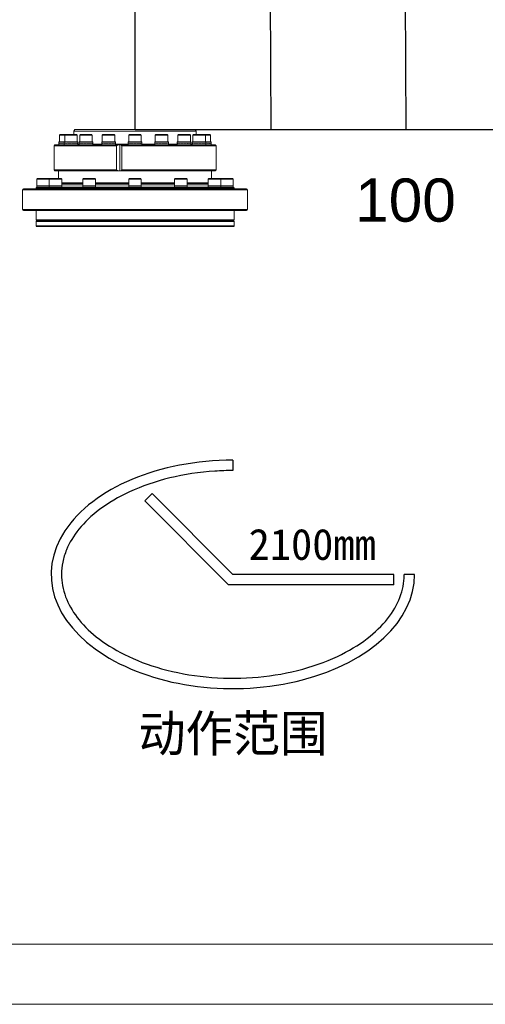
# Model space of a CAD drawing. Header units: millimetres. Extents: x -8713 to 3261, y -18743 to -8704.
# Tile 123 of 154: x 2741 to 2842, y -18743 to -18530. Entities that reach past the tile are written whole.
import ezdxf
from ezdxf.enums import TextEntityAlignment as Align

# ---------------------------------------------------------------- set-up
doc = ezdxf.new("R2010")
doc.units = ezdxf.units.MM
doc.header["$LTSCALE"] = 10
doc.layers.get('Defpoints').update_dxf_attribs({"true_color": 0x5e5e5e})
for name, color, linetype, lineweight in [('1轮廓实线层', 7, 'Continuous', 18), ('2细线层', 4, 'Continuous', 13), ('6文字层', 3, 'Continuous', 13), ('图框层', 7, 'Continuous', 18)]:
    doc.layers.add(name, color=color, linetype=linetype, lineweight=lineweight)
doc.layers.add('剖面线层', color=7, linetype='Continuous')
doc.styles.add('SLDTEXTSTYLE0', font='txt', dxfattribs={"bigfont": 'bigfont'})

# ---------------------------------------------------------------- blocks, each defined once
blk = doc.blocks.new('ZwmFrameMain_3_A4^_^无分区图框^_^landscape')
at = {"layer": '1轮廓实线层'}
blk.add_line((0, 0), (267, 0), dxfattribs=at)
at = {"layer": '2细线层'}
blk.add_line((-25, -5), (272, -5), dxfattribs=at)
blk = doc.blocks.new('动作范围')
for p, q in [((42261.412, -36164.068), (42261.412, -36165.069)), ((42252.927, -36167.997), (42253.634, -36167.29)), ((42261.412, -36175.068), (42253.634, -36167.29)), ((42260.998, -36176.068), (42252.927, -36167.997)), ((42276.912, -36175.068), (42261.412, -36175.068)), ((42276.912, -36176.068), (42276.912, -36175.068)), ((42278.912, -36175.068), (42277.912, -36175.068)), ((42276.912, -36176.068), (42260.998, -36176.068))]:
    blk.add_line(p, q)
blk.add_ellipse((42261.412, -36175.068), major_axis=(-17.5, 0), ratio=0.628571, start_param=4.712389, end_param=9.424778)
blk.add_open_spline([(42261.412, -36165.069), (42260.833, -36165.068), (42258.761, -36165.135), (42255.27, -36165.663), (42251.461, -36166.976), (42248.508, -36168.725), (42246.481, -36170.667), (42245.437, -36172.414), (42244.992, -36173.88), (42244.912, -36174.672), (42244.912, -36175.068), (42244.912, -36175.79), (42245.167, -36177.194), (42246.306, -36179.24), (42248.199, -36181.163), (42250.933, -36182.899), (42254.543, -36184.278), (42258.796, -36185.067), (42263.32, -36185.127), (42267.702, -36184.438), (42271.49, -36183.102), (42274.41, -36181.34), (42276.43, -36179.368), (42277.625, -36177.286), (42277.906, -36175.839), (42277.912, -36175.1), (42277.912, -36175.068)], degree=3, knots=[4.712388, 4.712388, 4.712388, 4.712388, 4.815388, 5.080738, 5.346087, 5.587663, 5.813673, 6.030604, 6.156895, 6.283185, 6.283185, 6.283185, 6.513373, 6.730244, 6.947115, 7.1826, 7.434491, 7.700205, 7.965919, 8.231633, 8.497347, 8.738238, 8.963722, 9.189206, 9.41469, 9.424773, 9.424773, 9.424773, 9.424773])
at = {"layer": '6文字层'}
blk.add_text('2100mm', height=3, dxfattribs=at).set_placement((42269.052, -36174.568), align=Align.BOTTOM_CENTER)
blk.add_text('动作范围', height=3.5, dxfattribs=at).set_placement((42261.412, -36190.318), align=Align.MIDDLE)
blk = doc.blocks.new('*U163')
blk.add_line((-0.65, 117), (0.65, -117))
blk = doc.blocks.new('*U164')
at = {"layer": 'Defpoints', "color": 0, "linetype": 'ByBlock', "lineweight": -2, "transparency": 16777216}
for p in [(0, 0), (29.25, 0)]:
    blk.add_blockref('*U163', p, dxfattribs=at)

msp = doc.modelspace()

# ---------------------------------------------------------------- linework, layer by layer
for q in [(2766.04, -18260.97), (3000.04, -18553.47)]:
    msp.add_line((2766.04, -18553.47), q)
at = {"color": 7, "linetype": 'Continuous', "lineweight": 18}
for p, q in [((2753, -18553.47), (2752.78, -18553.86)), ((2752.78, -18553.86), (2752.78, -18554.56)), ((2779.3, -18553.86), (2752.78, -18553.86)), ((2753, -18553.47), (2779.07, -18553.47)), ((2779.3, -18553.86), (2779.07, -18553.47)), ((2779.3, -18554.56), (2779.3, -18553.86)), ((2749.54, -18556.12), (2749.54, -18556.45)), ((2750.68, -18556.12), (2749.54, -18556.12)), ((2749.79, -18554.56), (2749.66, -18554.7)), ((2749.66, -18554.7), (2749.66, -18556.12)), ((2750.8, -18554.7), (2749.66, -18554.7)), ((2749.79, -18554.56), (2750.94, -18554.56)), ((2750.68, -18556.12), (2750.68, -18556.46)), ((2750.8, -18556.12), (2750.68, -18556.12)), ((2750.94, -18554.56), (2750.8, -18554.7)), ((2750.8, -18554.7), (2750.8, -18556.12)), ((2753.53, -18554.7), (2750.8, -18554.7)), ((2753.65, -18556.12), (2750.8, -18556.12)), ((2750.94, -18554.56), (2753.39, -18554.56)), ((2753.53, -18554.7), (2753.39, -18554.56)), ((2753.53, -18556.12), (2753.53, -18554.7)), ((2753.65, -18556.46), (2753.65, -18556.12)), ((2753.94, -18556.12), (2753.94, -18556.46)), ((2754.37, -18556.12), (2753.94, -18556.12)), ((2754.19, -18554.56), (2754.05, -18554.7)), ((2754.05, -18554.7), (2754.05, -18556.12)), ((2756.78, -18554.7), (2754.05, -18554.7)), ((2754.19, -18554.56), (2756.65, -18554.56)), ((2756.9, -18556.12), (2754.37, -18556.12)), ((2756.78, -18554.7), (2756.65, -18554.56)), ((2756.78, -18556.12), (2756.78, -18554.7)), ((2756.9, -18556.46), (2756.9, -18556.12)), ((2758.81, -18556.12), (2758.81, -18556.47)), ((2759.72, -18556.12), (2758.81, -18556.12)), ((2759.06, -18554.56), (2758.93, -18554.7)), ((2758.93, -18554.7), (2758.93, -18556.12)), ((2761.66, -18554.7), (2758.93, -18554.7)), ((2759.06, -18554.56), (2761.52, -18554.56)), ((2761.77, -18556.12), (2759.72, -18556.12)), ((2761.66, -18554.7), (2761.52, -18554.56)), ((2761.66, -18556.12), (2761.66, -18554.7)), ((2761.77, -18556.47), (2761.77, -18556.12)), ((2764.55, -18556.12), (2764.55, -18556.44)), ((2766.04, -18556.12), (2764.55, -18556.12)), ((2764.81, -18554.56), (2764.67, -18554.7)), ((2764.67, -18554.7), (2764.67, -18556.12)), ((2767.4, -18554.7), (2764.67, -18554.7)), ((2764.81, -18554.56), (2767.27, -18554.56)), ((2767.52, -18556.12), (2766.04, -18556.12)), ((2767.4, -18554.7), (2767.27, -18554.56)), ((2767.4, -18556.12), (2767.4, -18554.7)), ((2767.52, -18556.44), (2767.52, -18556.12)), ((2770.3, -18556.12), (2770.3, -18556.44)), ((2772.35, -18556.12), (2770.3, -18556.12)), ((2770.55, -18554.56), (2770.42, -18554.7)), ((2770.42, -18554.7), (2770.42, -18556.12)), ((2773.15, -18554.7), (2770.42, -18554.7)), ((2770.55, -18554.56), (2773.01, -18554.56)), ((2773.26, -18556.12), (2772.35, -18556.12)), ((2773.15, -18554.7), (2773.01, -18554.56)), ((2773.15, -18556.12), (2773.15, -18554.7)), ((2773.26, -18556.44), (2773.26, -18556.12)), ((2775.17, -18556.12), (2775.17, -18556.45)), ((2777.7, -18556.12), (2775.17, -18556.12)), ((2775.43, -18554.56), (2775.29, -18554.7)), ((2775.29, -18554.7), (2775.29, -18556.12)), ((2778.02, -18554.7), (2775.29, -18554.7)), ((2775.43, -18554.56), (2777.88, -18554.56)), ((2778.14, -18556.12), (2777.7, -18556.12)), ((2778.02, -18554.7), (2777.88, -18554.56)), ((2778.02, -18556.12), (2778.02, -18554.7)), ((2778.14, -18556.45), (2778.14, -18556.12)), ((2778.43, -18556.12), (2778.43, -18556.45)), ((2781.28, -18556.12), (2778.43, -18556.12)), ((2778.68, -18554.56), (2778.54, -18554.7)), ((2778.54, -18554.7), (2778.54, -18556.12)), ((2781.27, -18554.7), (2778.54, -18554.7)), ((2778.68, -18554.56), (2781.14, -18554.56)), ((2781.27, -18554.7), (2781.14, -18554.56)), ((2781.14, -18554.56), (2782.28, -18554.56)), ((2781.27, -18556.12), (2781.27, -18554.7)), ((2782.42, -18554.7), (2781.27, -18554.7)), ((2781.39, -18556.12), (2781.28, -18556.12)), ((2781.39, -18556.45), (2781.39, -18556.12)), ((2782.53, -18556.12), (2781.39, -18556.12)), ((2782.42, -18554.7), (2782.28, -18554.56)), ((2782.42, -18556.12), (2782.42, -18554.7)), ((2782.53, -18556.45), (2782.53, -18556.12)), ((2748.68, -18556.82), (2748.49, -18557.02)), ((2748.49, -18557.02), (2748.49, -18562.24)), ((2762.04, -18557.02), (2748.49, -18557.02)), ((2748.68, -18556.82), (2762.3, -18556.82)), ((2749.54, -18556.45), (2749.54, -18556.82)), ((2749.55, -18556.44), (2749.55, -18556.47)), ((2749.55, -18556.44), (2749.55, -18556.47)), ((2749.61, -18556.44), (2749.61, -18556.47)), ((2749.61, -18556.47), (2749.61, -18556.44)), ((2749.74, -18556.44), (2749.74, -18556.47)), ((2749.74, -18556.47), (2749.74, -18556.44)), ((2749.92, -18556.44), (2749.92, -18556.47)), ((2749.92, -18556.47), (2749.92, -18556.44)), ((2750.15, -18556.44), (2750.15, -18556.47)), ((2750.15, -18556.47), (2750.15, -18556.44)), ((2750.42, -18556.44), (2750.42, -18556.47)), ((2750.42, -18556.47), (2750.42, -18556.44)), ((2750.68, -18556.46), (2750.68, -18556.82)), ((2750.69, -18556.44), (2750.69, -18556.47)), ((2750.69, -18556.47), (2750.69, -18556.44)), ((2750.74, -18556.44), (2750.74, -18556.47)), ((2750.74, -18556.47), (2750.74, -18556.44)), ((2750.86, -18556.44), (2750.86, -18556.47)), ((2750.86, -18556.44), (2750.86, -18556.47)), ((2751.04, -18556.44), (2751.04, -18556.47)), ((2751.04, -18556.47), (2751.04, -18556.44)), ((2751.26, -18556.44), (2751.26, -18556.47)), ((2751.26, -18556.47), (2751.26, -18556.44)), ((2751.53, -18556.44), (2751.53, -18556.47)), ((2751.53, -18556.47), (2751.53, -18556.44)), ((2751.82, -18556.44), (2751.82, -18556.47)), ((2751.82, -18556.47), (2751.82, -18556.44)), ((2752.13, -18556.44), (2752.13, -18556.47)), ((2752.13, -18556.47), (2752.13, -18556.44)), ((2752.13, -18556.44), (2752.13, -18556.44)), ((2752.43, -18556.44), (2752.43, -18556.47)), ((2752.43, -18556.47), (2752.43, -18556.44)), ((2752.43, -18556.47), (2752.43, -18556.47)), ((2752.73, -18556.44), (2752.73, -18556.47)), ((2752.73, -18556.47), (2752.73, -18556.44)), ((2753, -18556.44), (2753, -18556.47)), ((2753, -18556.47), (2753, -18556.44)), ((2753.24, -18556.44), (2753.24, -18556.47)), ((2753.24, -18556.47), (2753.24, -18556.44)), ((2753.43, -18556.44), (2753.43, -18556.47)), ((2753.43, -18556.47), (2753.43, -18556.44)), ((2753.56, -18556.44), (2753.56, -18556.47)), ((2753.56, -18556.47), (2753.56, -18556.44)), ((2753.63, -18556.44), (2753.63, -18556.47)), ((2753.63, -18556.47), (2753.63, -18556.44)), ((2753.65, -18556.82), (2753.65, -18556.46)), ((2753.94, -18556.44), (2753.94, -18556.47)), ((2753.94, -18556.46), (2753.94, -18556.82)), ((2753.94, -18556.47), (2753.94, -18556.47)), ((2753.99, -18556.44), (2753.99, -18556.47)), ((2753.99, -18556.47), (2753.99, -18556.44)), ((2754.1, -18556.44), (2754.1, -18556.47)), ((2754.1, -18556.47), (2754.1, -18556.44)), ((2754.27, -18556.44), (2754.27, -18556.47)), ((2754.27, -18556.47), (2754.27, -18556.44)), ((2754.49, -18556.44), (2754.49, -18556.47)), ((2754.49, -18556.44), (2754.49, -18556.47)), ((2754.75, -18556.44), (2754.75, -18556.47)), ((2754.75, -18556.47), (2754.75, -18556.44)), ((2755.04, -18556.44), (2755.04, -18556.47)), ((2755.04, -18556.47), (2755.04, -18556.44)), ((2755.34, -18556.44), (2755.34, -18556.47)), ((2755.34, -18556.47), (2755.34, -18556.44)), ((2755.34, -18556.44), (2755.34, -18556.44)), ((2755.65, -18556.44), (2755.65, -18556.47)), ((2755.65, -18556.47), (2755.65, -18556.44)), ((2755.65, -18556.47), (2755.65, -18556.47)), ((2755.95, -18556.44), (2755.95, -18556.47)), ((2755.95, -18556.47), (2755.95, -18556.44)), ((2756.23, -18556.44), (2756.23, -18556.47)), ((2756.23, -18556.47), (2756.23, -18556.44)), ((2756.47, -18556.44), (2756.47, -18556.47)), ((2756.47, -18556.47), (2756.47, -18556.44)), ((2756.66, -18556.44), (2756.66, -18556.47)), ((2756.66, -18556.47), (2756.66, -18556.44)), ((2756.8, -18556.44), (2756.8, -18556.47)), ((2756.8, -18556.47), (2756.8, -18556.44)), ((2756.88, -18556.44), (2756.88, -18556.47)), ((2756.88, -18556.47), (2756.88, -18556.44)), ((2756.9, -18556.82), (2756.9, -18556.46)), ((2758.81, -18556.44), (2758.81, -18556.47)), ((2758.81, -18556.47), (2758.81, -18556.82)), ((2758.85, -18556.44), (2758.85, -18556.47)), ((2758.85, -18556.47), (2758.85, -18556.44)), ((2758.95, -18556.44), (2758.95, -18556.47)), ((2758.95, -18556.47), (2758.95, -18556.44)), ((2759.11, -18556.47), (2759.11, -18556.44)), ((2759.12, -18556.44), (2759.12, -18556.47)), ((2759.33, -18556.44), (2759.33, -18556.47)), ((2759.33, -18556.47), (2759.33, -18556.44)), ((2759.58, -18556.44), (2759.58, -18556.47)), ((2759.58, -18556.47), (2759.58, -18556.44)), ((2759.87, -18556.44), (2759.87, -18556.47)), ((2759.87, -18556.44), (2759.87, -18556.47)), ((2760.17, -18556.44), (2760.17, -18556.47)), ((2760.17, -18556.47), (2760.17, -18556.44)), ((2760.17, -18556.44), (2760.17, -18556.44)), ((2760.48, -18556.44), (2760.48, -18556.47)), ((2760.48, -18556.47), (2760.48, -18556.44)), ((2760.48, -18556.47), (2760.48, -18556.47)), ((2760.79, -18556.44), (2760.79, -18556.47)), ((2760.79, -18556.47), (2760.79, -18556.44)), ((2761.06, -18556.47), (2761.06, -18556.44)), ((2761.07, -18556.44), (2761.07, -18556.47)), ((2761.31, -18556.44), (2761.31, -18556.47)), ((2761.31, -18556.47), (2761.31, -18556.44)), ((2761.51, -18556.44), (2761.51, -18556.47)), ((2761.51, -18556.47), (2761.51, -18556.44)), ((2761.66, -18556.44), (2761.66, -18556.47)), ((2761.66, -18556.47), (2761.66, -18556.44)), ((2761.75, -18556.44), (2761.75, -18556.47)), ((2761.75, -18556.47), (2761.75, -18556.44)), ((2761.77, -18556.82), (2761.77, -18556.47)), ((2762.3, -18556.82), (2762.04, -18557.02)), ((2762.04, -18562.24), (2762.04, -18557.02)), ((2762.71, -18556.82), (2762.3, -18556.82)), ((2762.71, -18562.44), (2762.71, -18556.82)), ((2763, -18556.82), (2762.71, -18556.82)), ((2763.19, -18557.02), (2763, -18556.82)), ((2763, -18556.82), (2783.39, -18556.82)), ((2783.59, -18557.02), (2763.19, -18557.02)), ((2763.19, -18562.24), (2763.19, -18557.02)), ((2764.55, -18556.44), (2764.55, -18556.47)), ((2764.55, -18556.47), (2764.55, -18556.82)), ((2764.59, -18556.44), (2764.59, -18556.47)), ((2764.59, -18556.47), (2764.59, -18556.44)), ((2764.68, -18556.44), (2764.68, -18556.47)), ((2764.68, -18556.47), (2764.68, -18556.44)), ((2764.84, -18556.44), (2764.84, -18556.47)), ((2764.84, -18556.47), (2764.84, -18556.44)), ((2765.04, -18556.47), (2765.04, -18556.44)), ((2765.05, -18556.44), (2765.05, -18556.47)), ((2765.3, -18556.44), (2765.3, -18556.47)), ((2765.3, -18556.47), (2765.3, -18556.44)), ((2765.58, -18556.44), (2765.58, -18556.47)), ((2765.58, -18556.47), (2765.58, -18556.44)), ((2765.88, -18556.44), (2765.88, -18556.47)), ((2765.88, -18556.47), (2765.88, -18556.44)), ((2765.88, -18556.44), (2765.88, -18556.44)), ((2766.19, -18556.44), (2766.19, -18556.47)), ((2766.19, -18556.44), (2766.19, -18556.47)), ((2766.19, -18556.47), (2766.19, -18556.47)), ((2766.49, -18556.44), (2766.49, -18556.47)), ((2766.49, -18556.47), (2766.49, -18556.44)), ((2766.78, -18556.44), (2766.78, -18556.47)), ((2766.78, -18556.47), (2766.78, -18556.44)), ((2767.03, -18556.44), (2767.03, -18556.47)), ((2767.03, -18556.47), (2767.03, -18556.44)), ((2767.24, -18556.44), (2767.24, -18556.47)), ((2767.24, -18556.47), (2767.24, -18556.44)), ((2767.39, -18556.44), (2767.39, -18556.47)), ((2767.39, -18556.47), (2767.39, -18556.44)), ((2767.49, -18556.44), (2767.49, -18556.47)), ((2767.49, -18556.47), (2767.49, -18556.44)), ((2767.52, -18556.47), (2767.52, -18556.44)), ((2767.52, -18556.82), (2767.52, -18556.47)), ((2770.3, -18556.44), (2770.3, -18556.82)), ((2770.33, -18556.44), (2770.33, -18556.47)), ((2770.33, -18556.47), (2770.33, -18556.44)), ((2770.41, -18556.44), (2770.41, -18556.47)), ((2770.41, -18556.47), (2770.41, -18556.44)), ((2770.56, -18556.44), (2770.56, -18556.47)), ((2770.56, -18556.47), (2770.56, -18556.44)), ((2770.76, -18556.44), (2770.76, -18556.47)), ((2770.76, -18556.47), (2770.76, -18556.44)), ((2771.01, -18556.44), (2771.01, -18556.47)), ((2771.01, -18556.47), (2771.01, -18556.44)), ((2771.29, -18556.44), (2771.29, -18556.47)), ((2771.29, -18556.47), (2771.29, -18556.44)), ((2771.59, -18556.44), (2771.59, -18556.47)), ((2771.59, -18556.47), (2771.59, -18556.44)), ((2771.59, -18556.44), (2771.59, -18556.44)), ((2771.9, -18556.44), (2771.9, -18556.47)), ((2771.9, -18556.47), (2771.9, -18556.44)), ((2771.9, -18556.47), (2771.9, -18556.47)), ((2772.2, -18556.44), (2772.2, -18556.47)), ((2772.2, -18556.47), (2772.2, -18556.44)), ((2772.49, -18556.44), (2772.49, -18556.47)), ((2772.49, -18556.44), (2772.49, -18556.47)), ((2772.75, -18556.44), (2772.75, -18556.47)), ((2772.75, -18556.47), (2772.75, -18556.44)), ((2772.96, -18556.44), (2772.96, -18556.47)), ((2772.96, -18556.47), (2772.96, -18556.44)), ((2773.12, -18556.44), (2773.12, -18556.47)), ((2773.12, -18556.47), (2773.12, -18556.44)), ((2773.22, -18556.44), (2773.22, -18556.47)), ((2773.22, -18556.47), (2773.22, -18556.44)), ((2773.26, -18556.82), (2773.26, -18556.44)), ((2773.26, -18556.47), (2773.26, -18556.44)), ((2775.17, -18556.45), (2775.17, -18556.82)), ((2775.19, -18556.44), (2775.19, -18556.47)), ((2775.19, -18556.47), (2775.19, -18556.47)), ((2775.27, -18556.44), (2775.27, -18556.47)), ((2775.27, -18556.47), (2775.27, -18556.44)), ((2775.41, -18556.44), (2775.41, -18556.47)), ((2775.41, -18556.47), (2775.41, -18556.44)), ((2775.61, -18556.44), (2775.61, -18556.47)), ((2775.61, -18556.47), (2775.61, -18556.44)), ((2775.85, -18556.44), (2775.85, -18556.47)), ((2775.85, -18556.47), (2775.85, -18556.44)), ((2776.12, -18556.44), (2776.12, -18556.47)), ((2776.12, -18556.47), (2776.12, -18556.44)), ((2776.42, -18556.44), (2776.42, -18556.47)), ((2776.42, -18556.47), (2776.42, -18556.44)), ((2776.42, -18556.44), (2776.42, -18556.44)), ((2776.73, -18556.44), (2776.73, -18556.47)), ((2776.73, -18556.47), (2776.73, -18556.44)), ((2776.73, -18556.47), (2776.73, -18556.47)), ((2777.04, -18556.44), (2777.04, -18556.47)), ((2777.04, -18556.47), (2777.04, -18556.44)), ((2777.33, -18556.44), (2777.33, -18556.47)), ((2777.33, -18556.47), (2777.33, -18556.44)), ((2777.59, -18556.44), (2777.59, -18556.47)), ((2777.59, -18556.47), (2777.59, -18556.44)), ((2777.81, -18556.44), (2777.81, -18556.47)), ((2777.81, -18556.44), (2777.81, -18556.47)), ((2777.97, -18556.44), (2777.97, -18556.47)), ((2777.97, -18556.47), (2777.97, -18556.44)), ((2778.09, -18556.44), (2778.09, -18556.47)), ((2778.09, -18556.47), (2778.09, -18556.44)), ((2778.13, -18556.44), (2778.13, -18556.47)), ((2778.13, -18556.47), (2778.13, -18556.44)), ((2778.14, -18556.82), (2778.14, -18556.45)), ((2778.43, -18556.45), (2778.43, -18556.82)), ((2778.44, -18556.44), (2778.44, -18556.47)), ((2778.44, -18556.47), (2778.44, -18556.44)), ((2778.51, -18556.44), (2778.51, -18556.47)), ((2778.51, -18556.47), (2778.51, -18556.44)), ((2778.65, -18556.44), (2778.65, -18556.47)), ((2778.65, -18556.47), (2778.65, -18556.44)), ((2778.83, -18556.44), (2778.83, -18556.47)), ((2778.83, -18556.47), (2778.83, -18556.44)), ((2779.07, -18556.44), (2779.07, -18556.47)), ((2779.07, -18556.47), (2779.07, -18556.44)), ((2779.34, -18556.44), (2779.34, -18556.47)), ((2779.34, -18556.47), (2779.34, -18556.44)), ((2779.64, -18556.44), (2779.64, -18556.47)), ((2779.64, -18556.47), (2779.64, -18556.44)), ((2779.64, -18556.44), (2779.64, -18556.44)), ((2779.95, -18556.44), (2779.95, -18556.47)), ((2779.95, -18556.47), (2779.95, -18556.44)), ((2779.95, -18556.47), (2779.95, -18556.47)), ((2780.25, -18556.44), (2780.25, -18556.47)), ((2780.25, -18556.47), (2780.25, -18556.44)), ((2780.55, -18556.44), (2780.55, -18556.47)), ((2780.55, -18556.47), (2780.55, -18556.44)), ((2780.81, -18556.44), (2780.81, -18556.47)), ((2780.81, -18556.47), (2780.81, -18556.44)), ((2781.04, -18556.44), (2781.04, -18556.47)), ((2781.04, -18556.47), (2781.04, -18556.44)), ((2781.21, -18556.44), (2781.21, -18556.47)), ((2781.21, -18556.47), (2781.21, -18556.44)), ((2781.33, -18556.44), (2781.33, -18556.47)), ((2781.33, -18556.44), (2781.33, -18556.47)), ((2781.39, -18556.44), (2781.39, -18556.47)), ((2781.39, -18556.47), (2781.39, -18556.44)), ((2781.39, -18556.82), (2781.39, -18556.45)), ((2781.65, -18556.44), (2781.65, -18556.47)), ((2781.65, -18556.47), (2781.65, -18556.44)), ((2781.92, -18556.44), (2781.92, -18556.47)), ((2781.92, -18556.47), (2781.92, -18556.44)), ((2782.15, -18556.44), (2782.15, -18556.47)), ((2782.15, -18556.47), (2782.15, -18556.44)), ((2782.34, -18556.44), (2782.34, -18556.47)), ((2782.34, -18556.47), (2782.34, -18556.44)), ((2782.46, -18556.44), (2782.46, -18556.47)), ((2782.46, -18556.47), (2782.46, -18556.44)), ((2782.53, -18556.44), (2782.53, -18556.47)), ((2782.53, -18556.47), (2782.53, -18556.44)), ((2782.53, -18556.82), (2782.53, -18556.45)), ((2783.59, -18557.02), (2783.39, -18556.82)), ((2783.59, -18562.24), (2783.59, -18557.02)), ((2748.49, -18562.24), (2748.68, -18562.44)), ((2748.49, -18562.24), (2762.04, -18562.24)), ((2762.3, -18562.44), (2748.68, -18562.44)), ((2749.46, -18562.44), (2749.46, -18564.12)), ((2762.04, -18562.24), (2762.3, -18562.44)), ((2762.71, -18562.44), (2762.3, -18562.44)), ((2763, -18562.44), (2762.71, -18562.44)), ((2763, -18562.44), (2763.19, -18562.24)), ((2783.39, -18562.44), (2763, -18562.44)), ((2763.19, -18562.24), (2783.59, -18562.24)), ((2782.61, -18564.12), (2782.61, -18562.44)), ((2783.39, -18562.44), (2783.59, -18562.24)), ((2744.92, -18564.12), (2744.78, -18564.25)), ((2744.78, -18564.25), (2744.78, -18565.68)), ((2747.45, -18564.25), (2744.78, -18564.25)), ((2744.92, -18564.12), (2747.38, -18564.12)), ((2747.48, -18564.22), (2747.38, -18564.12)), ((2747.58, -18564.12), (2747.45, -18564.25)), ((2747.45, -18564.25), (2747.45, -18565.68)), ((2750.18, -18564.25), (2747.45, -18564.25)), ((2747.58, -18564.12), (2750.04, -18564.12)), ((2750.18, -18564.25), (2750.04, -18564.12)), ((2750.18, -18565.68), (2750.18, -18564.25)), ((2754.86, -18564.12), (2754.73, -18564.25)), ((2754.73, -18564.25), (2754.73, -18565.68)), ((2757.46, -18564.25), (2754.73, -18564.25)), ((2754.86, -18564.12), (2757.32, -18564.12)), ((2757.46, -18564.25), (2757.32, -18564.12)), ((2757.46, -18565.68), (2757.46, -18564.25)), ((2764.81, -18564.12), (2764.67, -18564.25)), ((2764.67, -18564.25), (2764.67, -18565.68)), ((2767.4, -18564.25), (2764.67, -18564.25)), ((2764.81, -18564.12), (2767.27, -18564.12)), ((2767.4, -18564.25), (2767.27, -18564.12)), ((2767.4, -18565.68), (2767.4, -18564.25)), ((2774.75, -18564.12), (2774.62, -18564.25)), ((2774.62, -18564.25), (2774.62, -18565.68)), ((2777.35, -18564.25), (2774.62, -18564.25)), ((2774.75, -18564.12), (2777.21, -18564.12)), ((2777.35, -18564.25), (2777.21, -18564.12)), ((2777.35, -18565.68), (2777.35, -18564.25)), ((2782.03, -18564.12), (2781.9, -18564.25)), ((2781.9, -18564.25), (2781.9, -18565.68)), ((2781.9, -18564.25), (2781.9, -18564.25)), ((2784.63, -18564.25), (2781.9, -18564.25)), ((2782.03, -18564.12), (2784.49, -18564.12)), ((2784.63, -18564.25), (2784.49, -18564.12)), ((2784.7, -18564.12), (2784.59, -18564.22)), ((2784.63, -18565.68), (2784.63, -18564.25)), ((2784.78, -18564.25), (2784.63, -18564.25)), ((2784.7, -18564.12), (2784.89, -18564.12)), ((2787.29, -18564.25), (2784.78, -18564.25)), ((2784.89, -18564.12), (2787.16, -18564.12)), ((2787.29, -18564.25), (2787.16, -18564.12)), ((2787.29, -18565.68), (2787.29, -18564.25)), ((2741.66, -18566.53), (2741.66, -18570.82)), ((2741.86, -18566.34), (2790.22, -18566.34)), ((2744.78, -18565.95), (2744.59, -18566.14)), ((2744.59, -18566.14), (2744.59, -18566.34)), ((2787.49, -18566.14), (2744.59, -18566.14)), ((2744.78, -18565.68), (2744.78, -18565.95)), ((2744.78, -18565.68), (2747.45, -18565.68)), ((2755.41, -18565.95), (2744.78, -18565.95)), ((2747.45, -18565.68), (2747.45, -18565.95)), ((2747.45, -18565.68), (2747.59, -18565.68)), ((2750.18, -18565.68), (2747.45, -18565.68)), ((2747.59, -18565.68), (2750.18, -18565.68)), ((2750.18, -18565.01), (2754.73, -18565.01)), ((2750.18, -18565.17), (2754.73, -18565.17)), ((2750.18, -18565.44), (2754.73, -18565.44)), ((2750.18, -18565.95), (2750.18, -18565.68)), ((2754.73, -18565.68), (2754.73, -18565.95)), ((2754.73, -18565.68), (2755.34, -18565.68)), ((2757.46, -18565.68), (2754.73, -18565.68)), ((2755.34, -18565.68), (2757.46, -18565.68)), ((2787.29, -18565.95), (2755.41, -18565.95)), ((2757.46, -18565.01), (2764.67, -18565.01)), ((2757.46, -18565.17), (2764.67, -18565.17)), ((2757.46, -18565.44), (2764.67, -18565.44)), ((2757.46, -18565.95), (2757.46, -18565.68)), ((2764.67, -18565.68), (2764.67, -18565.95)), ((2764.67, -18565.68), (2765.96, -18565.68)), ((2767.4, -18565.68), (2764.67, -18565.68)), ((2765.96, -18565.68), (2767.4, -18565.68)), ((2767.4, -18565.01), (2774.62, -18565.01)), ((2767.4, -18565.17), (2774.62, -18565.17)), ((2767.4, -18565.44), (2774.62, -18565.44)), ((2767.4, -18565.95), (2767.4, -18565.68)), ((2774.62, -18565.68), (2774.62, -18565.95)), ((2774.62, -18565.68), (2776.6, -18565.68)), ((2777.35, -18565.68), (2774.62, -18565.68)), ((2776.6, -18565.68), (2777.35, -18565.68)), ((2777.35, -18565.01), (2781.9, -18565.01)), ((2777.35, -18565.17), (2781.9, -18565.17)), ((2777.35, -18565.44), (2781.9, -18565.44)), ((2777.35, -18565.95), (2777.35, -18565.68)), ((2781.9, -18565.68), (2781.9, -18565.95)), ((2781.9, -18565.68), (2784.4, -18565.68)), ((2781.9, -18565.68), (2781.9, -18565.68)), ((2784.63, -18565.68), (2781.9, -18565.68)), ((2784.4, -18565.68), (2784.63, -18565.68)), ((2784.63, -18565.95), (2784.63, -18565.68)), ((2784.63, -18565.68), (2787.29, -18565.68)), ((2784.78, -18565.68), (2784.63, -18565.68)), ((2787.29, -18565.68), (2784.78, -18565.68)), ((2787.29, -18565.95), (2787.29, -18565.68)), ((2787.29, -18565.68), (2787.29, -18565.68)), ((2787.49, -18566.14), (2787.29, -18565.95)), ((2787.49, -18566.34), (2787.49, -18566.14)), ((2790.41, -18570.82), (2790.41, -18566.53)), ((2790.22, -18571.02), (2741.86, -18571.02)), ((2744.59, -18571.02), (2744.59, -18573.05)), ((2787.49, -18573.05), (2787.49, -18571.02)), ((2744.59, -18573.05), (2744.78, -18573.24)), ((2744.59, -18573.05), (2787.49, -18573.05)), ((2744.74, -18573.24), (2744.59, -18573.4)), ((2787.33, -18573.24), (2744.74, -18573.24)), ((2787.29, -18573.24), (2787.49, -18573.05)), ((2787.49, -18573.4), (2787.33, -18573.24)), ((2744.59, -18573.4), (2744.59, -18574.37)), ((2744.59, -18573.4), (2787.49, -18573.4)), ((2744.59, -18574.37), (2744.74, -18574.53)), ((2744.59, -18574.37), (2787.49, -18574.37)), ((2744.59, -18574.53), (2760.58, -18574.53)), ((2760.58, -18574.53), (2761.16, -18574.53)), ((2765.45, -18574.53), (2761.16, -18574.53)), ((2766.04, -18574.53), (2765.45, -18574.53)), ((2766.62, -18574.53), (2766.04, -18574.53)), ((2770.91, -18574.53), (2766.62, -18574.53)), ((2770.91, -18574.53), (2771.49, -18574.53)), ((2771.49, -18574.53), (2787.49, -18574.53)), ((2787.33, -18574.53), (2787.49, -18574.37)), ((2787.49, -18574.37), (2787.49, -18573.4))]:
    msp.add_line(p, q, dxfattribs=at)
at = {"color": 8, "linetype": 'Continuous', "lineweight": 18}
for p, q in [((2790.41, -18566.53), (2741.66, -18566.53)), ((2741.66, -18570.82), (2790.41, -18570.82))]:
    msp.add_line(p, q, dxfattribs=at)
at = {"color": 7, "linetype": 'Continuous', "lineweight": 18}
for centre, start, end in [((2741.86, -18566.53), 90, 180), ((2790.22, -18566.53), 0, 90), ((2741.86, -18570.82), 180, 270), ((2790.22, -18570.82), 270, 0)]:
    msp.add_arc(centre, 0.195, start, end, dxfattribs=at)
for centre, major_axis, ratio, start_param, end_param in [((2751.02, -18556.44), (1.48, 0.02), 0.113277, 3.140229, 3.245146), ((2751.02, -18556.47), (1.48, -0.02), 0.113274, 3.142959, 3.247679), ((2751.02, -18556.44), (1.48, -0.02), 0.113272, 3.247879, 3.457318), ((2751.02, -18556.47), (1.48, -0.05), 0.108204, 3.250167, 3.459606), ((2751.02, -18556.44), (1.48, -0.05), 0.108197, 3.459805, 3.669245), ((2751.02, -18556.47), (1.48, -0.09), 0.098331, 3.461407, 3.670847), ((2751.02, -18556.44), (1.48, -0.09), 0.09832, 3.671045, 3.880485), ((2751.02, -18556.47), (1.48, -0.11), 0.084163, 3.671653, 3.881092), ((2751.02, -18556.44), (1.48, -0.11), 0.084148, 3.88129, 4.090729), ((2751.02, -18556.47), (1.48, -0.14), 0.066391, 3.880777, 4.090216), ((2751.02, -18556.44), (1.48, -0.14), 0.066373, 4.090413, 4.299852), ((2751.02, -18556.47), (1.48, -0.15), 0.045836, 4.088851, 4.29829), ((2751.02, -18556.44), (1.48, -0.15), 0.045815, 4.298486, 4.507925), ((2751.02, -18556.47), (1.48, -0.17), 0.023394, 4.296118, 4.505558), ((2752.16, -18556.44), (1.48, 0.02), 0.112918, 3.139895, 3.218632), ((2752.16, -18556.47), (1.48, -0.01), 0.113554, 3.142621, 3.221161), ((2752.16, -18556.44), (1.48, -0.01), 0.113553, 3.22136, 3.4308), ((2752.16, -18556.47), (1.48, -0.05), 0.109108, 3.223705, 3.433145), ((2752.16, -18556.44), (1.48, -0.05), 0.109102, 3.433344, 3.642783), ((2752.16, -18556.47), (1.48, -0.08), 0.099812, 3.435052, 3.644492), ((2752.16, -18556.44), (1.48, -0.08), 0.099801, 3.64469, 3.85413), ((2752.16, -18556.47), (1.48, -0.11), 0.086146, 3.645433, 3.854872), ((2752.16, -18556.44), (1.48, -0.11), 0.086132, 3.85507, 4.064509), ((2752.16, -18556.47), (1.48, -0.13), 0.068782, 3.854697, 4.064136), ((2752.16, -18556.44), (1.48, -0.13), 0.068765, 4.064333, 4.273772), ((2752.16, -18556.47), (1.48, -0.15), 0.048527, 4.062892, 4.272331), ((2752.16, -18556.44), (1.48, -0.15), 0.048507, 4.272527, 4.481966), ((2752.16, -18556.47), (1.48, -0.16), 0.02627, 4.270242, 4.479681), ((2752.16, -18556.44), (1.48, -0.16), 0.026249, 4.479876, 4.689316), ((2752.16, -18556.47), (1.48, -0.17), 0.002944, 4.477105, 4.686544), ((2752.16, -18556.44), (1.48, -0.17), 0.002922, 4.686739, 4.896178), ((2752.16, -18556.47), (1.48, -0.17), 0.020502, 1.389834, 1.599274), ((2752.16, -18556.44), (1.48, -0.17), 0.020524, 1.1802, 1.389639), ((2752.16, -18556.47), (1.48, -0.16), 0.043115, 1.182643, 1.392083), ((2752.16, -18556.44), (1.48, -0.16), 0.043135, 0.973008, 1.182448), ((2752.16, -18556.47), (1.48, -0.14), 0.063956, 0.974687, 1.184126), ((2752.16, -18556.44), (1.48, -0.14), 0.063975, 0.765051, 0.97449), ((2752.16, -18556.47), (1.48, -0.12), 0.082122, 0.765702, 0.975141), ((2752.16, -18556.44), (1.48, -0.12), 0.082138, 0.556065, 0.765504), ((2752.16, -18556.47), (1.48, -0.09), 0.096782, 0.555594, 0.765033), ((2752.16, -18556.44), (1.48, -0.09), 0.096794, 0.345956, 0.555395), ((2752.16, -18556.47), (1.48, -0.06), 0.107224, 0.344464, 0.553903), ((2752.16, -18556.44), (1.48, -0.06), 0.107232, 0.134825, 0.344265), ((2752.16, -18556.47), (1.48, -0.02), 0.112915, 0.1326, 0.34204), ((2752.16, -18556.44), (1.48, -0.02), 0.112918, 0.001698, 0.132401), ((2752.16, -18556.47), (1.48, 0.01), 0.113554, 6.282157, 6.413057), ((2755.42, -18556.44), (1.48, -0.01), 0.113753, 3.194839, 3.404279), ((2755.42, -18556.47), (1.48, -0.04), 0.109936, 3.197233, 3.406673), ((2755.42, -18556.44), (1.48, 0.03), 0.11248, 3.139565, 3.192122), ((2755.42, -18556.47), (1.48, -0.01), 0.113755, 3.14228, 3.19464), ((2755.42, -18556.44), (1.48, -0.04), 0.109931, 3.406872, 3.616312), ((2755.42, -18556.47), (1.48, -0.08), 0.101225, 3.408681, 3.618121), ((2755.42, -18556.44), (1.48, -0.08), 0.101215, 3.61832, 3.827759), ((2755.42, -18556.47), (1.48, -0.11), 0.088072, 3.619195, 3.828634), ((2755.42, -18556.44), (1.48, -0.11), 0.088058, 3.828832, 4.038272), ((2755.42, -18556.47), (1.48, -0.13), 0.071129, 3.8286, 4.03804), ((2755.42, -18556.44), (1.48, -0.13), 0.071111, 4.038236, 4.247676), ((2755.42, -18556.47), (1.48, -0.15), 0.051187, 4.03692, 4.246359), ((2755.42, -18556.44), (1.48, -0.15), 0.051168, 4.246555, 4.455995), ((2755.42, -18556.47), (1.48, -0.16), 0.02913, 4.244358, 4.453798), ((2755.42, -18556.44), (1.48, -0.16), 0.029109, 4.453993, 4.663432), ((2755.42, -18556.47), (1.48, -0.17), 0.005886, 4.451259, 4.660699), ((2755.42, -18556.44), (1.48, -0.17), 0.005864, 4.660893, 4.870333), ((2755.42, -18556.47), (1.48, -0.17), 0.017597, 1.415697, 1.625137), ((2755.42, -18556.44), (1.48, -0.17), 0.017619, 1.206063, 1.415502), ((2755.42, -18556.47), (1.48, -0.16), 0.040366, 1.208577, 1.418017), ((2755.42, -18556.44), (1.48, -0.16), 0.040387, 0.998942, 1.208382), ((2755.42, -18556.47), (1.48, -0.14), 0.061479, 1.000734, 1.210173), ((2755.42, -18556.44), (1.48, -0.14), 0.061498, 0.791098, 1.000537), ((2755.42, -18556.47), (1.48, -0.12), 0.080027, 0.791886, 1.001326), ((2755.42, -18556.44), (1.48, -0.12), 0.080043, 0.582249, 0.791689), ((2755.42, -18556.47), (1.48, -0.09), 0.095167, 0.581917, 0.791357), ((2755.42, -18556.44), (1.48, -0.09), 0.09518, 0.372279, 0.581719), ((2755.42, -18556.47), (1.48, -0.06), 0.10617, 0.370903, 0.580342), ((2755.42, -18556.44), (1.48, -0.06), 0.106178, 0.161264, 0.370704), ((2755.42, -18556.47), (1.48, -0.03), 0.112476, 0.15911, 0.368549), ((2755.42, -18556.44), (1.48, -0.03), 0.11248, 0.002028, 0.15891), ((2755.42, -18556.47), (1.48, 0.01), 0.113755, 6.282498, 6.439578), ((2760.29, -18556.44), (1.48, 0), 0.113874, 3.168316, 3.377756), ((2760.29, -18556.47), (1.48, -0.04), 0.110688, 3.170753, 3.380192), ((2760.29, -18556.44), (1.48, -0.04), 0.110683, 3.380392, 3.589831), ((2760.29, -18556.47), (1.48, -0.07), 0.102568, 3.382296, 3.591735), ((2760.29, -18556.44), (1.48, -0.07), 0.102559, 3.591934, 3.801374), ((2760.29, -18556.47), (1.48, -0.1), 0.089939, 3.59294, 3.802379), ((2760.29, -18556.47), (1.48, -0.13), 0.073428, 3.802486, 4.011926), ((2760.29, -18556.44), (1.48, -0.1), 0.089925, 3.802577, 4.012016), ((2760.29, -18556.44), (1.48, -0.13), 0.073411, 4.012123, 4.221562), ((2760.29, -18556.47), (1.48, -0.15), 0.053815, 4.010934, 4.220373), ((2760.29, -18556.44), (1.48, -0.15), 0.053795, 4.220569, 4.430009), ((2760.29, -18556.47), (1.48, -0.16), 0.031972, 4.218466, 4.427905), ((2760.29, -18556.44), (1.48, -0.16), 0.03195, 4.4281, 4.63754), ((2760.29, -18556.47), (1.48, -0.17), 0.008824, 4.425412, 4.634851), ((2760.29, -18556.44), (1.48, -0.17), 0.008802, 4.635046, 4.844486), ((2760.29, -18556.47), (1.48, -0.17), 0.014682, 1.441555, 1.650995), ((2760.29, -18556.44), (1.48, -0.17), 0.014704, 1.231921, 1.44136), ((2760.29, -18556.47), (1.48, -0.16), 0.037591, 1.234499, 1.443939), ((2760.29, -18556.44), (1.48, -0.16), 0.037612, 1.024865, 1.234304), ((2760.29, -18556.47), (1.48, -0.14), 0.058962, 1.026765, 1.236204), ((2760.29, -18556.47), (1.48, -0.12), 0.077879, 0.818053, 1.027492), ((2760.29, -18556.44), (1.48, -0.14), 0.058981, 0.817129, 1.026569), ((2760.29, -18556.44), (1.48, -0.12), 0.077895, 0.608416, 0.817856), ((2760.29, -18556.47), (1.48, -0.1), 0.093487, 0.608224, 0.817663), ((2760.29, -18556.44), (1.48, -0.1), 0.0935, 0.398586, 0.608026), ((2760.29, -18556.47), (1.48, -0.07), 0.105042, 0.397329, 0.606769), ((2760.29, -18556.44), (1.48, -0.07), 0.10505, 0.187691, 0.39713), ((2760.29, -18556.47), (1.48, -0.03), 0.111958, 0.185613, 0.395053), ((2760.29, -18556.44), (1.48, -0.03), 0.111963, 6.259159, 6.468599), ((2760.29, -18556.47), (1.48, 0), 0.113875, 6.256661, 6.466101), ((2766.04, -18556.44), (1.48, 0), 0.113915, 3.141792, 3.351232), ((2766.04, -18556.47), (1.48, -0.04), 0.111362, 3.144263, 3.353703), ((2766.04, -18556.44), (1.48, -0.04), 0.111357, 3.353902, 3.563342), ((2766.04, -18556.47), (1.48, -0.07), 0.103841, 3.355896, 3.565335), ((2766.04, -18556.44), (1.48, -0.07), 0.103832, 3.565534, 3.774974), ((2766.04, -18556.47), (1.48, -0.1), 0.091744, 3.566667, 3.776106), ((2766.04, -18556.44), (1.48, -0.1), 0.091731, 3.776304, 3.985744), ((2766.04, -18556.47), (1.48, -0.13), 0.075678, 3.776355, 3.985794), ((2766.04, -18556.47), (1.48, -0.15), 0.056407, 3.984933, 4.194373), ((2766.04, -18556.44), (1.48, -0.13), 0.075662, 3.985991, 4.195431), ((2766.04, -18556.44), (1.48, -0.15), 0.056387, 4.194569, 4.404008), ((2766.04, -18556.47), (1.48, -0.16), 0.034793, 4.192564, 4.402004), ((2766.04, -18556.44), (1.48, -0.16), 0.034772, 4.402199, 4.611638), ((2766.04, -18556.47), (1.48, -0.17), 0.011756, 4.399562, 4.609001), ((2766.04, -18556.44), (1.48, -0.17), 0.011734, 4.609196, 4.818636), ((2766.04, -18556.47), (1.48, -0.17), 0.011756, 1.467409, 1.676848), ((2766.04, -18556.44), (1.48, -0.17), 0.011778, 1.257774, 1.467214), ((2766.04, -18556.47), (1.48, -0.16), 0.034793, 1.260411, 1.469851), ((2766.04, -18556.44), (1.48, -0.16), 0.034814, 1.050776, 1.260216), ((2766.04, -18556.47), (1.48, -0.15), 0.056407, 1.05278, 1.26222), ((2766.04, -18556.44), (1.48, -0.15), 0.056426, 0.843145, 1.052584), ((2766.04, -18556.47), (1.48, -0.13), 0.075678, 0.844202, 1.053641), ((2766.04, -18556.44), (1.48, -0.13), 0.075695, 0.634565, 0.844005), ((2766.04, -18556.47), (1.48, -0.1), 0.091744, 0.634514, 0.843953), ((2766.04, -18556.44), (1.48, -0.1), 0.091758, 0.424876, 0.634316), ((2766.04, -18556.47), (1.48, -0.07), 0.103841, 0.423743, 0.633182), ((2766.04, -18556.44), (1.48, -0.07), 0.10385, 0.214104, 0.423544), ((2766.04, -18556.47), (1.48, -0.04), 0.111362, 0.21211, 0.42155), ((2766.04, -18556.44), (1.48, -0.04), 0.111367, 0.002471, 0.211911), ((2766.04, -18556.47), (1.48, 0), 0.113915, 0, 0.20944), ((2771.78, -18556.44), (1.48, 0), 0.113875, 3.115269, 3.324708), ((2771.78, -18556.47), (1.48, -0.03), 0.111958, 3.117766, 3.327206), ((2771.78, -18556.44), (1.48, -0.03), 0.111954, 3.327406, 3.536845), ((2771.78, -18556.47), (1.48, -0.07), 0.105042, 3.329482, 3.538922), ((2771.78, -18556.44), (1.48, -0.07), 0.105033, 3.539121, 3.748561), ((2771.78, -18556.47), (1.48, -0.1), 0.093487, 3.540377, 3.749817), ((2771.78, -18556.44), (1.48, -0.1), 0.093475, 3.750015, 3.959454), ((2771.78, -18556.47), (1.48, -0.12), 0.077879, 3.750206, 3.959645), ((2771.78, -18556.44), (1.48, -0.12), 0.077862, 3.959842, 4.169282), ((2771.78, -18556.47), (1.48, -0.14), 0.058962, 3.958918, 4.168357), ((2771.78, -18556.44), (1.48, -0.14), 0.058943, 4.168553, 4.377993), ((2771.78, -18556.47), (1.48, -0.16), 0.037591, 4.166653, 4.376092), ((2771.78, -18556.44), (1.48, -0.16), 0.03757, 4.376287, 4.585727), ((2771.78, -18556.47), (1.48, -0.17), 0.014682, 4.373708, 4.583148), ((2771.78, -18556.44), (1.48, -0.17), 0.01466, 4.583343, 4.792782), ((2771.78, -18556.47), (1.48, -0.17), 0.008824, 1.493259, 1.702698), ((2771.78, -18556.44), (1.48, -0.17), 0.008846, 1.283624, 1.493064), ((2771.78, -18556.47), (1.48, -0.16), 0.031972, 1.286313, 1.495752), ((2771.78, -18556.44), (1.48, -0.16), 0.031993, 1.076678, 1.286118), ((2771.78, -18556.47), (1.48, -0.15), 0.053815, 1.078781, 1.28822), ((2771.78, -18556.44), (1.48, -0.15), 0.053834, 0.869145, 1.078585), ((2771.78, -18556.47), (1.48, -0.13), 0.073428, 0.870333, 1.079773), ((2771.78, -18556.44), (1.48, -0.13), 0.073445, 0.660697, 0.870136), ((2771.78, -18556.47), (1.48, -0.1), 0.089939, 0.660786, 0.870226), ((2771.78, -18556.44), (1.48, -0.1), 0.089952, 0.451149, 0.660589), ((2771.78, -18556.47), (1.48, -0.07), 0.102568, 0.450143, 0.659582), ((2771.78, -18556.44), (1.48, -0.07), 0.102578, 0.240504, 0.449944), ((2771.78, -18556.47), (1.48, -0.04), 0.110688, 0.238599, 0.448039), ((2771.78, -18556.44), (1.48, -0.04), 0.110693, 0.02896, 0.2384), ((2771.78, -18556.47), (1.48, 0), 0.113875, 0.026524, 0.235963), ((2771.78, -18556.47), (1.48, 0.03), 0.111958, 6.254652, 6.307012), ((2776.65, -18556.44), (1.48, 0.01), 0.113756, 3.140908, 3.298185), ((2776.65, -18556.47), (1.48, -0.03), 0.112476, 3.143623, 3.300702), ((2776.65, -18556.44), (1.48, -0.03), 0.112472, 3.300902, 3.510342), ((2776.65, -18556.47), (1.48, -0.06), 0.10617, 3.303056, 3.512495), ((2776.65, -18556.44), (1.48, -0.06), 0.106161, 3.512695, 3.722134), ((2776.65, -18556.47), (1.48, -0.09), 0.095167, 3.51407, 3.72351), ((2776.65, -18556.44), (1.48, -0.09), 0.095155, 3.723708, 3.933148), ((2776.65, -18556.47), (1.48, -0.12), 0.080027, 3.724039, 3.933479), ((2776.65, -18556.44), (1.48, -0.12), 0.080011, 3.933676, 4.143115), ((2776.65, -18556.47), (1.48, -0.14), 0.061479, 3.932887, 4.142326), ((2776.65, -18556.44), (1.48, -0.14), 0.06146, 4.142522, 4.351962), ((2776.65, -18556.47), (1.48, -0.16), 0.040366, 4.14073, 4.35017), ((2776.65, -18556.44), (1.48, -0.16), 0.040345, 4.350365, 4.559805), ((2776.65, -18556.47), (1.48, -0.17), 0.017597, 4.34785, 4.55729), ((2776.65, -18556.44), (1.48, -0.17), 0.017575, 4.557485, 4.766924), ((2776.65, -18556.47), (1.48, -0.17), 0.005886, 1.519106, 1.728546), ((2776.65, -18556.44), (1.48, -0.17), 0.005908, 1.309472, 1.518911), ((2776.65, -18556.47), (1.48, -0.16), 0.02913, 1.312205, 1.521644), ((2776.65, -18556.44), (1.48, -0.16), 0.029152, 1.10257, 1.31201), ((2776.65, -18556.47), (1.48, -0.15), 0.051187, 1.104767, 1.314206), ((2776.65, -18556.44), (1.48, -0.15), 0.051207, 0.895131, 1.104571), ((2776.65, -18556.47), (1.48, -0.13), 0.071129, 0.896447, 1.105887), ((2776.65, -18556.44), (1.48, -0.13), 0.071146, 0.686811, 0.89625), ((2776.65, -18556.47), (1.48, -0.11), 0.088072, 0.687042, 0.896481), ((2776.65, -18556.44), (1.48, -0.11), 0.088086, 0.477404, 0.686844), ((2776.65, -18556.47), (1.48, -0.08), 0.101225, 0.476528, 0.685968), ((2776.65, -18556.44), (1.48, -0.08), 0.101236, 0.26689, 0.476329), ((2776.65, -18556.47), (1.48, -0.04), 0.109936, 0.26508, 0.47452), ((2776.65, -18556.44), (1.48, -0.04), 0.109942, 0.055441, 0.264881), ((2776.65, -18556.47), (1.48, -0.01), 0.113755, 0.053047, 0.262486), ((2776.65, -18556.44), (1.48, -0.01), 0.113756, 0.000684, 0.052847), ((2776.65, -18556.47), (1.48, 0.03), 0.112476, 6.281155, 6.333515), ((2779.91, -18556.44), (1.48, 0.01), 0.113556, 3.140567, 3.271664), ((2779.91, -18556.47), (1.48, -0.02), 0.112915, 3.143293, 3.274193), ((2779.91, -18556.44), (1.48, -0.02), 0.112912, 3.274393, 3.483832), ((2779.91, -18556.47), (1.48, -0.06), 0.107224, 3.276617, 3.486057), ((2779.91, -18556.44), (1.48, -0.06), 0.107216, 3.486256, 3.695695), ((2779.91, -18556.47), (1.48, -0.09), 0.096782, 3.487747, 3.697186), ((2779.91, -18556.44), (1.48, -0.09), 0.09677, 3.697385, 3.906824), ((2779.91, -18556.47), (1.48, -0.12), 0.082122, 3.697855, 3.907294), ((2779.91, -18556.44), (1.48, -0.12), 0.082107, 3.907492, 4.116931), ((2779.91, -18556.47), (1.48, -0.14), 0.063956, 3.90684, 4.116279), ((2779.91, -18556.44), (1.48, -0.14), 0.063938, 4.116476, 4.325915), ((2779.91, -18556.47), (1.48, -0.16), 0.043115, 4.114796, 4.324236), ((2779.91, -18556.44), (1.48, -0.16), 0.043094, 4.324431, 4.533871), ((2779.91, -18556.47), (1.48, -0.17), 0.020502, 4.321987, 4.531427), ((2779.91, -18556.44), (1.48, -0.17), 0.02048, 4.531622, 4.741061), ((2779.91, -18556.47), (1.48, -0.17), 0.002944, 1.544952, 1.754391), ((2779.91, -18556.44), (1.48, -0.17), 0.002966, 1.335317, 1.544757), ((2779.91, -18556.47), (1.48, -0.16), 0.02627, 1.338089, 1.547528), ((2779.91, -18556.44), (1.48, -0.16), 0.026292, 1.128454, 1.337894), ((2779.91, -18556.47), (1.48, -0.15), 0.048527, 1.130739, 1.340178), ((2779.91, -18556.44), (1.48, -0.15), 0.048547, 0.921104, 1.130543), ((2779.91, -18556.47), (1.48, -0.13), 0.068782, 0.922544, 1.131983), ((2779.91, -18556.44), (1.48, -0.13), 0.0688, 0.712908, 0.922347), ((2779.91, -18556.47), (1.48, -0.11), 0.086146, 0.713279, 0.922719), ((2779.91, -18556.44), (1.48, -0.11), 0.086161, 0.503642, 0.713082), ((2779.91, -18556.47), (1.48, -0.08), 0.099812, 0.502899, 0.712338), ((2779.91, -18556.44), (1.48, -0.08), 0.099823, 0.293261, 0.5027), ((2779.91, -18556.47), (1.48, -0.05), 0.109108, 0.291552, 0.500991), ((2779.91, -18556.44), (1.48, -0.05), 0.109115, 0.081913, 0.291353), ((2779.91, -18556.47), (1.48, -0.01), 0.113554, 0.079568, 0.289007), ((2781.05, -18556.44), (1.48, -0.17), 0.023415, 1.15433, 1.36377), ((2781.05, -18556.47), (1.48, -0.15), 0.045836, 1.156697, 1.366137), ((2779.91, -18556.44), (1.48, -0.01), 0.113556, 0.001026, 0.079368), ((2779.91, -18556.47), (1.48, 0.02), 0.112915, 6.281485, 6.360025), ((2781.05, -18556.44), (1.48, -0.15), 0.045856, 0.947062, 1.156502), ((2781.05, -18556.47), (1.48, -0.14), 0.066391, 0.948624, 1.158063), ((2781.05, -18556.44), (1.48, -0.14), 0.066409, 0.738988, 0.948427), ((2781.05, -18556.47), (1.48, -0.11), 0.084163, 0.739499, 0.948939), ((2781.05, -18556.44), (1.48, -0.11), 0.084178, 0.529862, 0.739302), ((2781.05, -18556.47), (1.48, -0.09), 0.098331, 0.529254, 0.738694), ((2781.05, -18556.44), (1.48, -0.09), 0.098342, 0.319616, 0.529056), ((2781.05, -18556.47), (1.48, -0.05), 0.108204, 0.318013, 0.527453), ((2781.05, -18556.44), (1.48, -0.05), 0.108211, 0.108375, 0.317814), ((2781.05, -18556.47), (1.48, -0.02), 0.113274, 0.106086, 0.315526), ((2781.05, -18556.44), (1.48, -0.02), 0.113277, 0.001364, 0.105886), ((2781.05, -18556.47), (1.48, 0.02), 0.113274, 6.281819, 6.386539)]:
    msp.add_ellipse(centre, major_axis=major_axis, ratio=ratio, start_param=start_param, end_param=end_param, dxfattribs=at)
at = {"color": 8, "linetype": 'Continuous', "lineweight": 18}
for points, knots in [([(2753.65, -18556.63), (2753.69, -18556.63), (2753.76, -18556.63), (2753.88, -18556.63), (2753.94, -18556.63)], [0, 0, 0, 0, 0.558829, 1, 1, 1, 1]), ([(2756.9, -18556.63), (2757.24, -18556.63), (2757.83, -18556.63), (2758.52, -18556.63), (2758.81, -18556.63)], [0, 0, 0, 0, 0.582047, 1, 1, 1, 1]), ([(2761.77, -18556.63), (2762.05, -18556.63), (2762.87, -18556.63), (2763.81, -18556.63), (2764.47, -18556.63), (2764.55, -18556.63)], [0, 0, 0, 0, 0.306965, 0.912904, 1, 1, 1, 1]), ([(2767.52, -18556.63), (2767.6, -18556.63), (2768.26, -18556.63), (2769.2, -18556.63), (2770.02, -18556.63), (2770.3, -18556.63)], [0, 0, 0, 0, 0.087096, 0.693035, 1, 1, 1, 1]), ([(2773.26, -18556.63), (2773.55, -18556.63), (2774.24, -18556.63), (2774.83, -18556.63), (2775.17, -18556.63)], [0, 0, 0, 0, 0.417953, 1, 1, 1, 1]), ([(2778.14, -18556.63), (2778.19, -18556.63), (2778.31, -18556.63), (2778.39, -18556.63), (2778.43, -18556.63)], [0, 0, 0, 0, 0.441171, 1, 1, 1, 1])]:
    msp.add_open_spline(points, degree=3, knots=knots, dxfattribs=at)

# ---------------------------------------------------------------- block references
at = {"xscale": 2.25, "yscale": 2.25, "zscale": 2.25}
msp.add_blockref('动作范围', (-92300.94, 62744.02), dxfattribs=at)
at = {"layer": 'Defpoints', "color": 32, "true_color": 0xcd6928}
msp.add_blockref('*U164', (2794.8, -18436.47), dxfattribs=at)
at = {"layer": '图框层', "xscale": 2.6, "yscale": 2.6, "zscale": 2.6}
msp.add_blockref('ZwmFrameMain_3_A4^_^无分区图框^_^landscape', (2554.21, -18730.04), dxfattribs=at)

# ---------------------------------------------------------------- texts
at = {"layer": '剖面线层', "insert": (2824.64, -18564.09), "char_height": 9.36, "attachment_point": 2, "style": 'SLDTEXTSTYLE0'}
msp.add_mtext('{\\fArial|b0|i0|c134|p34;\\C3;100}', dxfattribs=at)

doc.saveas('drawing.dxf')
